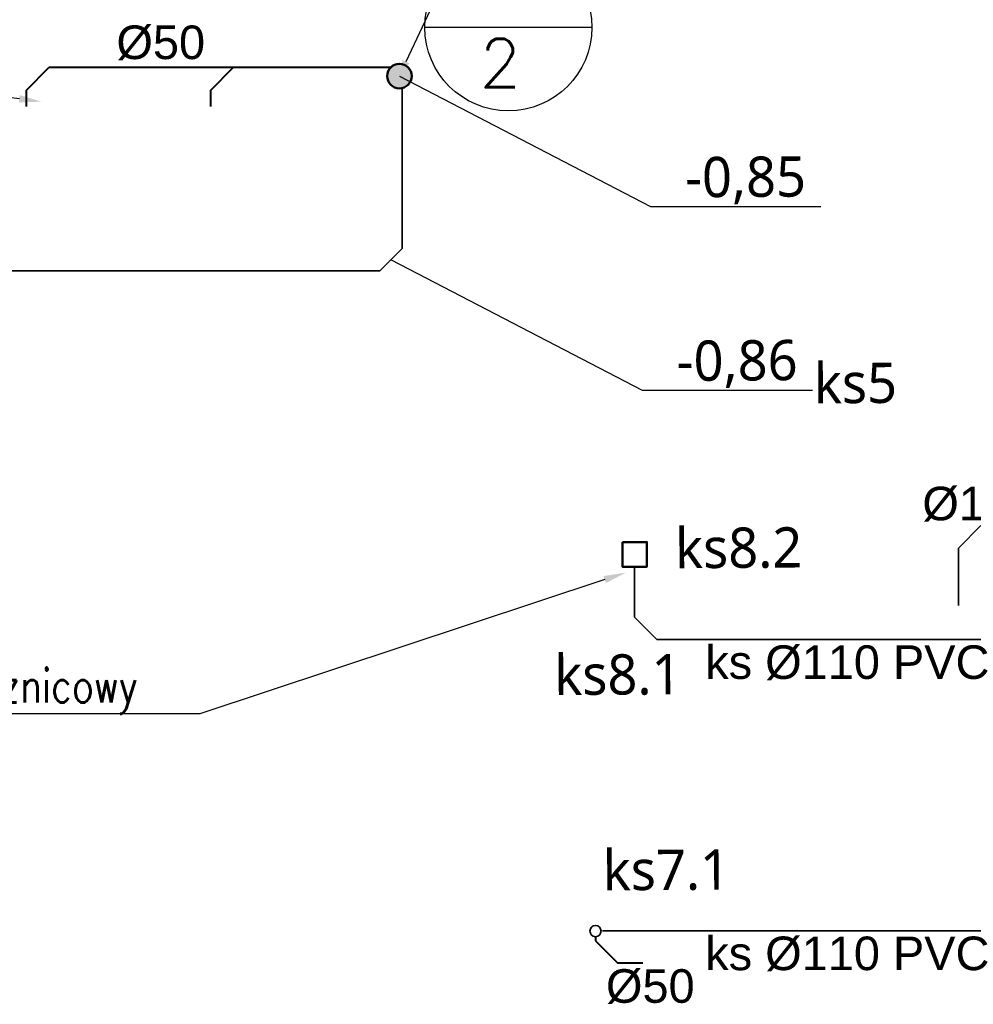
# Model space of a CAD drawing. Header units: millimetres. Extents: x 293871 to 335272, y 34548 to 100072.
# Tile 13 of 19: x 315548 to 319808, y 44901 to 49298. Entities that reach past the tile are written whole.
import ezdxf
from ezdxf import colors
from ezdxf.entities.mleader import LeaderData, LeaderLine
from ezdxf.enums import TextEntityAlignment as Align
from ezdxf.lldxf.tags import DXFTag
from ezdxf.math import Vec2, Vec3

# ---------------------------------------------------------------- set-up
doc = ezdxf.new("R2010")
doc.units = ezdxf.units.MM
for name, color, linetype, lineweight in [('__B_OPIS', 10, 'Continuous', 25), ('AK_KAN SANITARNA', 34, 'Continuous', 50), ('IS - KS - opis', 7, 'Continuous', 15), ('IS_Kanalizacja_sanit_piony', 34, 'Continuous', 30), ('w_ks', 34, 'Continuous', 35), ('w_ks_proj.', 30, 'Continuous', 40)]:
    doc.layers.add(name, color=color, linetype=linetype, lineweight=lineweight)
for name, color, linetype in [('IS_Grafika', 94, 'SOLID'), ('Linie_odn', 11, 'Continuous'), ('Teksty', 11, 'Continuous')]:
    doc.layers.add(name, color=color, linetype=linetype)
doc.styles.add('ARAL', font='arial.ttf', dxfattribs={"height": 20})
doc.styles.add('GENERATED_STYLE_5', font='trebucit.ttf')
doc.styles.add('STYL1', font='SIMPLEX.SHX', dxfattribs={"width": 0.8})
doc.styles.add('Łukasz', font='simplex.shx')
tags = doc.linetypes.add('SOLID', pattern=[10, 10, 0]).pattern_tags.tags
tags[6:7] = [DXFTag(74, 4), DXFTag(75, 0), DXFTag(340, '0'), DXFTag(46, 0.0), DXFTag(50, 0.0), DXFTag(44, 0.0), DXFTag(45, 0.0)]
tags[4:5] = [DXFTag(74, 4), DXFTag(75, 0), DXFTag(340, '0'), DXFTag(46, 0.0), DXFTag(50, 0.0), DXFTag(44, 0.0), DXFTag(45, 0.0)]

msp = doc.modelspace()

# ---------------------------------------------------------------- hatches: boundary and pattern name
at = {"layer": 'IS_Kanalizacja_sanit_piony'}
h = msp.add_hatch(color=256, dxfattribs=at)
h.dxf.hatch_style = 1
edge = h.paths.add_edge_path()
edge.add_arc((317244.42999, 49046.0068), 55, 0, 360)

# ---------------------------------------------------------------- linework, layer by layer
at = {"layer": 'AK_KAN SANITARNA'}
msp.add_lwpolyline([(318240.30167, 46964.78884), (318350.30167, 46964.78884), (318350.30167, 46854.78884), (318240.30167, 46854.78884)], close=True, dxfattribs=at)
msp.add_circle((317244.42999, 49046.0068), 55, dxfattribs=at)
at = {"layer": 'IS_Grafika', "color": 24, "ltscale": 0.1}
msp.add_line((318104.31843, 49263.78813), (317358.02698, 49263.78813), dxfattribs=at)
at = {"layer": 'IS_Grafika', "color": 24}
msp.add_circle((317731.17271, 49263.78813), 373.14572, dxfattribs=at)
at = {"layer": 'Linie_odn', "lineweight": -3}
for points in [[(317244.42999, 49046.0068), (318366.751, 48463.74058), (319127.01646, 48463.74058)], [(317206.95646, 48226.04499), (318329.27747, 47643.77877), (319089.54293, 47643.77877)]]:
    msp.add_lwpolyline(points, dxfattribs=at)
at = {"layer": 'w_ks'}
for p, q in [((317256.95646, 48989.93892), (317256.95646, 48276.04499)), ((317156.95646, 48176.04499), (317256.95646, 48276.04499)), ((307023.48783, 48176.04499), (317156.95646, 48176.04499)), ((319742.60691, 46938.48172), (319842.60691, 47038.48172)), ((319742.60691, 46681.51103), (319742.60691, 46938.48172)), ((318295.30167, 46854.78884), (318295.30167, 46629.47643)), ((318395.16417, 46529.61393), (318295.30167, 46629.47643)), ((318395.16417, 46529.61393), (320018.78349, 46529.61393)), ((318151.91894, 45229.09061), (320018.78349, 45229.09061))]:
    msp.add_line(p, q, dxfattribs=at)
msp.add_circle((318120.39987, 45227.94416), 25, dxfattribs=at)
at = {"layer": 'w_ks_proj.'}
for p, q in [((315578.02192, 48983.93671), (315678.02192, 49083.93671)), ((317205.42828, 49083.93671), (315678.02192, 49083.93671)), ((316402.03108, 48983.93671), (316502.03108, 49083.93671)), ((315578.02192, 48910.45937), (315578.02192, 48983.93671)), ((316402.03108, 48910.45937), (316402.03108, 48983.93671)), ((318120.37024, 45202.94418), (318120.37024, 45184.5844)), ((318120.37024, 45184.5844), (318220.37024, 45084.5844)), ((318331.98837, 45084.5844), (318220.37024, 45084.5844))]:
    msp.add_line(p, q, dxfattribs=at)

# ---------------------------------------------------------------- texts
at = {"layer": 'IS - KS - opis', "lineweight": 18, "ltscale": 45, "style": 'ARAL'}
for s, p in [('Ø50', (315980.04904, 49122.02815)), ('Ø110', (319580.97814, 47062.23313)), ('ks Ø110 PVC  ', (318610.94084, 46353.94855)), ('ks Ø110 PVC  ', (318610.94084, 45053.42522)), ('Ø50', (318167.33881, 44907.6757))]:
    msp.add_text(s, height=150, dxfattribs=at).set_placement(p)
at = {"layer": 'IS_Grafika', "color": 24, "lineweight": 30, "insert": (317787.45392, 49212.34974), "char_height": 216, "attachment_point": 3, "rotation": 359.99999232, "style": 'Łukasz'}
msp.add_mtext('2', dxfattribs=at)
at = {"layer": 'Teksty', "lineweight": -3, "style": 'GENERATED_STYLE_5'}
for s, p in [('-0,85', (319061.72214, 48508.04627, 8982)), ('-0,86', (319024.24861, 47688.08446, 8982)), ('ks5', (319468.34816, 47586.74311, 8982)), ('ks8.2', (319044.9762, 46851.80146, 8982)), ('ks8.1', (318505.29156, 46285.6999, 8982)), ('ks7.1', (318721.90981, 45413.59484, 8982))]:
    msp.add_text(s, height=180, rotation=0.38175881, dxfattribs=at).set_placement(p, align=Align.RIGHT)

# ---------------------------------------------------------------- leaders
at = {"layer": '__B_OPIS'}
ml = msp.add_multileader_mtext('Standard', dxfattribs=at)
ml.set_content('{\\Fsimplex.shx|c1;}Pion %%C110 zakończony \\Pwywiewką 110/160 wyprowadzoną \\Pponad dach', color=256, style='STYL1')
ml.set_leader_properties(color=256)
ml.build(insert=Vec2(0, 0))
ml.multileader.update_dxf_attribs({"has_text_frame": 1, "text_left_attachment_type": 6, "text_right_attachment_type": 6, "text_top_attachment_type": 0, "text_bottom_attachment_type": 0, "dogleg_length": 0.1, "arrow_head_size": 100})
ctx = ml.context
ctx.base_point, ctx.char_height, ctx.arrow_head_size, ctx.landing_gap_size, ctx.plane_origin = Vec3(318203.61585, 51098.31147), 150, 100, 100, Vec3(247357.37382, 91656.74235)
ctx.left_attachment, ctx.right_attachment, ctx.attachment_type = 6, 6, 2
notes = []
notes.append((ctx, [(0, (1, 1, 0), (318203.51585, 51098.31147), (1, 0), 0.1, [(0, [(317231.58, 49020.06692)], 256, [])])]))
ctx.mtext.insert, ctx.mtext.line_spacing_factor, ctx.mtext.flow_direction = Vec3(318303.61585, 51298.31147), 0.9, 5
ml = msp.add_multileader_mtext('Standard', dxfattribs=at)
ml.set_content('{\\Fsimplex.shx|c1;Zastosować trójnik systemowy\\Pumożliwający podłączenie zmywarki}', color=256, style='STYL1')
ml.set_leader_properties(color=256)
ml.build(insert=Vec2(0, 0))
ml.multileader.update_dxf_attribs({"has_text_frame": 1, "text_left_attachment_type": 6, "text_right_attachment_type": 6, "text_top_attachment_type": 0, "text_bottom_attachment_type": 0, "dogleg_length": 0.1, "arrow_head_size": 100})
ctx = ml.context
ctx.base_point, ctx.char_height, ctx.arrow_head_size, ctx.landing_gap_size, ctx.plane_origin = Vec3(311468.09033, 49025.61295), 150, 100, 100, Vec3(246592.25839, 91101.6675)
ctx.left_attachment, ctx.right_attachment, ctx.attachment_type = 6, 6, 2
notes.append((ctx, [(0, (1, 1, 0), (314896.76176, 49025.61295), (-1, 0), 0.1, [(0, [(315645.53742, 48932.0037)], 256, [])])]))
ctx.mtext.insert, ctx.mtext.line_spacing_factor, ctx.mtext.flow_direction = Vec3(311568.09033, 49229.18438), 0.9, 5
ml = msp.add_multileader_mtext('Standard', dxfattribs=at)
ml.set_content('{\\Fsimplex.shx|c1;Wpust prysznicowy }', color=256, style='STYL1')
ml.set_leader_properties(color=256)
ml.build(insert=Vec2(0, 0))
ml.multileader.update_dxf_attribs({"has_text_frame": 1, "text_left_attachment_type": 6, "text_right_attachment_type": 6, "text_top_attachment_type": 0, "text_bottom_attachment_type": 0, "dogleg_length": 0.1, "arrow_head_size": 100})
ctx = ml.context
ctx.base_point, ctx.char_height, ctx.arrow_head_size, ctx.landing_gap_size, ctx.plane_origin = Vec3(314477.64827, 46198.28957), 150, 100, 100, Vec3(248881.63898, 87996.51988)
ctx.left_attachment, ctx.right_attachment, ctx.attachment_type = 6, 6, 2
notes.append((ctx, [(0, (1, 1, 0), (316352.03398, 46198.28957), (-1, 0), 0.1, [(1, [(318256.36909, 46828.9332)], 256, [])])]))
ctx.mtext.insert, ctx.mtext.line_spacing_factor, ctx.mtext.flow_direction = Vec3(314577.64827, 46398.28957), 0.9, 5
for ctx, leaders in notes:
    for number, flags, end, landing, length, lines in leaders:
        leader = LeaderData()
        leader.index, (leader.has_last_leader_line, leader.has_dogleg_vector, leader.attachment_direction) = number, flags
        leader.last_leader_point, leader.dogleg_vector, leader.dogleg_length = Vec3(end), Vec3(landing), length
        for number, points, colour, breaks in lines:
            line = LeaderLine()
            line.index, line.vertices, line.color, line.breaks = number, Vec3.list(points), colors.encode_raw_color(colour), breaks
            leader.lines.append(line)
        ctx.leaders.append(leader)

doc.saveas('drawing.dxf')
